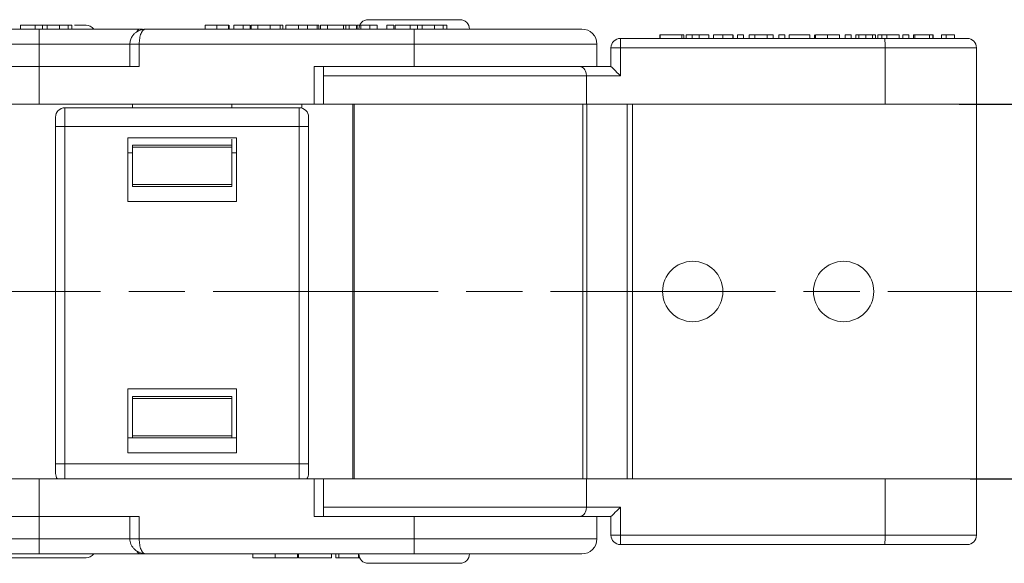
# Model space of a CAD drawing. Header units: millimetres. Extents: x 3187 to 3689, y -339 to 12.
# Tile 8 of 33: x 3561 to 3614, y -246 to -217. Entities that reach past the tile are written whole.
import ezdxf

# ---------------------------------------------------------------- set-up
doc = ezdxf.new("R2010")
doc.units = ezdxf.units.MM
doc.linetypes.add('ACAD_ISO08W100', pattern=[36, 24, -3, 6, -3])
doc.linetypes.add('CENTER', pattern=[0.6, 0.375, -0.075, 0.075, -0.075])
doc.layers.add('中心线', color=1, linetype='CENTER', lineweight=25)
doc.styles.get("Standard").update_dxf_attribs({"font": '仿宋_GB2312.ttf', "width": 0.8})
doc.dimstyles.new('ISO-15', dxfattribs={"dimtxt": 5, "dimasz": 5, "dimexe": 2.5, "dimexo": 0.625, "dimgap": 2.5, "dimtad": 1, "dimdsep": 46, "dimtxsty": 'Standard', "dimcen": 2.5, "dimadec": 0, "dimazin": 0, "dimtfac": 1, "dimtmove": 0, "dimatfit": 3, "dimfxl": 0, "dimarcsym": 0})

# ---------------------------------------------------------------- blocks, each defined once
blk = doc.blocks.new('*D256')
at = {"color": 0, "lineweight": -2}
for p, q in [((3611.096, -221.988), (3637.113, -221.988)), ((3634.613, -226.988), (3634.613, -236.988)), ((3611.685, -241.988), (3637.113, -241.988))]:
    blk.add_line(p, q, dxfattribs=at)
at = {"color": 0, "lineweight": 9}
for points in [[(3633.78, -226.988), (3635.447, -226.988), (3634.613, -221.988)], [(3633.78, -236.988), (3635.447, -236.988), (3634.613, -241.988)]]:
    blk.add_solid(points, dxfattribs=at)
at = {"layer": 'Defpoints', "color": 0, "lineweight": 9}
for p in [(3610.471, -221.988), (3611.06, -241.988), (3634.613, -241.988)]:
    blk.add_point(p, dxfattribs=at)
at = {"color": 0, "lineweight": 9, "insert": (3629.613, -231.988), "char_height": 5, "attachment_point": 5, "rotation": 90}
blk.add_mtext('20', dxfattribs=at)

msp = doc.modelspace()

# ---------------------------------------------------------------- linework, layer by layer
at = {"color": 7, "linetype": 'Continuous', "lineweight": 15}
for p, q in [((3561.021, -217.988), (3561.021, -217.788)), ((3561.816, -217.788), (3561.021, -217.788)), ((3562.201, -217.788), (3561.816, -217.788)), ((3561.816, -217.988), (3561.816, -217.788)), ((3562.201, -217.788), (3562.201, -217.988)), ((3562.457, -217.788), (3562.201, -217.788)), ((3562.457, -217.988), (3562.457, -217.788)), ((3563.11, -217.988), (3563.11, -217.788)), ((3563.566, -217.988), (3563.566, -217.788)), ((3563.764, -217.988), (3563.764, -217.788)), ((3570.877, -217.988), (3570.877, -217.788)), ((3571.494, -217.988), (3571.494, -217.788)), ((3572.115, -217.988), (3572.115, -217.788)), ((3572.137, -217.788), (3572.115, -217.788)), ((3572.159, -217.988), (3572.159, -217.788)), ((3572.414, -217.988), (3572.414, -217.788)), ((3572.901, -217.988), (3572.901, -217.788)), ((3572.901, -217.788), (3573.286, -217.788)), ((3573.286, -217.988), (3573.286, -217.788)), ((3573.327, -217.988), (3573.327, -217.788)), ((3573.695, -217.988), (3573.695, -217.788)), ((3574.163, -217.788), (3574.1, -217.788)), ((3574.349, -217.788), (3574.349, -217.988)), ((3574.886, -217.988), (3574.886, -217.788)), ((3575.028, -217.988), (3575.028, -217.788)), ((3575.181, -217.788), (3575.181, -217.988)), ((3575.181, -217.788), (3575.858, -217.788)), ((3575.858, -217.988), (3575.858, -217.788)), ((3576.787, -217.788), (3576.204, -217.788)), ((3576.343, -217.988), (3576.343, -217.788)), ((3576.947, -217.788), (3576.787, -217.788)), ((3576.847, -217.988), (3576.847, -217.788)), ((3576.947, -217.988), (3576.947, -217.788)), ((3577.026, -217.988), (3577.026, -217.788)), ((3577.41, -217.788), (3577.026, -217.788)), ((3577.41, -217.788), (3577.41, -217.988)), ((3578.257, -217.788), (3577.41, -217.788)), ((3578.257, -217.988), (3578.257, -217.788)), ((3578.385, -217.788), (3578.257, -217.788)), ((3578.385, -217.988), (3578.385, -217.788)), ((3578.563, -217.788), (3578.385, -217.788)), ((3578.563, -217.988), (3578.563, -217.788)), ((3578.948, -217.788), (3578.563, -217.788)), ((3578.948, -217.788), (3578.948, -217.988)), ((3578.994, -217.988), (3578.994, -217.788)), ((3579.177, -217.988), (3579.177, -217.788)), ((3579.664, -217.988), (3579.664, -217.788)), ((3579.664, -217.788), (3580.049, -217.788)), ((3580.049, -217.988), (3580.049, -217.788)), ((3580.561, -217.988), (3580.561, -217.788)), ((3580.945, -217.788), (3580.561, -217.788)), ((3580.945, -217.788), (3580.945, -217.988)), ((3581.021, -217.988), (3581.021, -217.788)), ((3581.816, -217.788), (3581.021, -217.788)), ((3581.816, -217.988), (3581.816, -217.788)), ((3582.201, -217.788), (3581.816, -217.788)), ((3582.201, -217.788), (3582.201, -217.988)), ((3582.457, -217.788), (3582.201, -217.788)), ((3582.457, -217.988), (3582.457, -217.788)), ((3583.11, -217.988), (3583.11, -217.788)), ((3583.566, -217.988), (3583.566, -217.788)), ((3583.764, -217.988), (3583.764, -217.788)), ((3562.026, -217.988), (3547.696, -217.988)), ((3562.026, -218.788), (3562.026, -217.988)), ((3567.696, -217.988), (3567.632, -218.017)), ((3582.026, -217.988), (3567.696, -217.988)), ((3582.026, -218.788), (3582.026, -217.988)), ((3593.026, -218.488), (3607.134, -218.488)), ((3595.128, -218.488), (3595.128, -218.288)), ((3595.154, -218.288), (3595.128, -218.288)), ((3596.308, -218.288), (3595.154, -218.288)), ((3595.154, -218.488), (3595.154, -218.288)), ((3596.308, -218.488), (3596.308, -218.288)), ((3596.41, -218.288), (3596.308, -218.288)), ((3596.41, -218.488), (3596.41, -218.288)), ((3596.539, -218.488), (3596.539, -218.288)), ((3596.856, -218.488), (3596.856, -218.288)), ((3597.234, -218.488), (3597.234, -218.288)), ((3597.234, -218.288), (3597.744, -218.288)), ((3597.744, -218.488), (3597.744, -218.288)), ((3598, -218.488), (3598, -218.288)), ((3598.501, -218.488), (3598.501, -218.288)), ((3599.026, -218.488), (3599.026, -218.288)), ((3599.052, -218.488), (3599.052, -218.288)), ((3599.282, -218.488), (3599.282, -218.288)), ((3599.59, -218.288), (3599.282, -218.288)), ((3599.59, -218.488), (3599.59, -218.288)), ((3599.898, -218.488), (3599.898, -218.288)), ((3600.205, -218.288), (3599.898, -218.288)), ((3600.858, -218.288), (3600.205, -218.288)), ((3600.205, -218.488), (3600.205, -218.288)), ((3600.858, -218.488), (3600.858, -218.288)), ((3601.18, -218.288), (3600.858, -218.288)), ((3601.18, -218.488), (3601.18, -218.288)), ((3601.487, -218.488), (3601.487, -218.288)), ((3601.795, -218.288), (3601.487, -218.288)), ((3601.795, -218.488), (3601.795, -218.288)), ((3602.026, -218.488), (3602.026, -218.288)), ((3603.128, -218.288), (3602.026, -218.288)), ((3603.128, -218.488), (3603.128, -218.288)), ((3603.385, -218.488), (3603.385, -218.288)), ((3603.436, -218.488), (3603.436, -218.288)), ((3604.068, -218.488), (3604.068, -218.288)), ((3604.068, -218.288), (3604.718, -218.288)), ((3604.718, -218.488), (3604.718, -218.288)), ((3605.334, -218.288), (3605.026, -218.288)), ((3605.026, -218.488), (3605.026, -218.288)), ((3605.334, -218.488), (3605.334, -218.288)), ((3605.59, -218.488), (3605.59, -218.288)), ((3605.748, -218.488), (3605.748, -218.288)), ((3606.116, -218.488), (3606.116, -218.288)), ((3606.482, -218.288), (3606.482, -218.488)), ((3606.641, -218.488), (3606.641, -218.288)), ((3606.769, -218.488), (3606.769, -218.288)), ((3606.975, -218.288), (3606.769, -218.288)), ((3606.975, -218.488), (3606.975, -218.288)), ((3607.241, -218.288), (3606.975, -218.288)), ((3607.241, -218.488), (3607.241, -218.288)), ((3607.898, -218.288), (3607.241, -218.288)), ((3607.898, -218.488), (3607.898, -218.288)), ((3608.41, -218.288), (3608.103, -218.288)), ((3608.103, -218.488), (3608.103, -218.288)), ((3608.41, -218.488), (3608.41, -218.288)), ((3608.667, -218.488), (3608.667, -218.288)), ((3608.744, -218.488), (3608.744, -218.288)), ((3609.513, -218.288), (3608.744, -218.288)), ((3609.513, -218.488), (3609.513, -218.288)), ((3609.693, -218.288), (3609.513, -218.288)), ((3609.693, -218.488), (3609.693, -218.288)), ((3609.718, -218.288), (3609.693, -218.288)), ((3609.718, -218.488), (3609.718, -218.288)), ((3610.154, -218.288), (3610.154, -218.488)), ((3610.154, -218.288), (3610.399, -218.288)), ((3610.399, -218.488), (3610.399, -218.288)), ((3610.846, -218.488), (3610.846, -218.288)), ((3547.361, -218.788), (3562.026, -218.788)), ((3562.026, -218.788), (3562.026, -219.988)), ((3566.908, -218.788), (3562.026, -218.788)), ((3566.861, -218.788), (3566.861, -219.988)), ((3567.361, -218.788), (3566.861, -218.788)), ((3567.361, -219.988), (3567.361, -218.788)), ((3567.361, -218.788), (3582.026, -218.788)), ((3582.026, -218.788), (3582.026, -219.988)), ((3591.776, -218.788), (3582.026, -218.788)), ((3591.776, -219.988), (3591.776, -218.788)), ((3592.526, -218.988), (3592.526, -219.988)), ((3593.038, -218.988), (3592.526, -218.988)), ((3593.038, -220.488), (3593.038, -218.988)), ((3593.038, -218.988), (3607.146, -218.988)), ((3607.146, -218.988), (3607.146, -221.988)), ((3612.026, -218.988), (3607.146, -218.988)), ((3612.026, -221.988), (3612.026, -218.988)), ((3556.69, -219.988), (3562.026, -219.988)), ((3562.026, -221.988), (3562.026, -219.988)), ((3562.026, -219.988), (3567.361, -219.988)), ((3576.69, -219.988), (3576.69, -221.988)), ((3576.69, -219.988), (3582.026, -219.988)), ((3577.19, -221.988), (3577.19, -219.988)), ((3582.026, -219.988), (3591.381, -219.988)), ((3591.381, -219.988), (3592.526, -219.988)), ((3591.218, -220.488), (3577.19, -220.488)), ((3591.218, -221.988), (3591.218, -220.488)), ((3591.218, -220.488), (3593.038, -220.488)), ((3562.026, -221.988), (3557.19, -221.988)), ((3576.69, -221.988), (3562.026, -221.988)), ((3566.996, -221.988), (3566.996, -222.188)), ((3572.296, -221.988), (3572.296, -222.188)), ((3576.043, -221.988), (3576.043, -222.209)), ((3576.69, -221.988), (3577.19, -221.988)), ((3577.19, -221.988), (3591.218, -221.988)), ((3578.758, -221.988), (3578.758, -231.988)), ((3578.825, -231.988), (3578.825, -221.988)), ((3591.026, -221.988), (3591.026, -231.988)), ((3591.218, -221.988), (3607.146, -221.988)), ((3591.239, -231.988), (3591.239, -221.988)), ((3593.397, -221.988), (3593.397, -231.988)), ((3593.683, -231.988), (3593.683, -221.988)), ((3607.146, -221.988), (3612.026, -221.988)), ((3612.026, -231.988), (3612.026, -221.988)), ((3563.396, -222.188), (3563.396, -223.188)), ((3575.896, -222.188), (3563.396, -222.188)), ((3575.896, -223.188), (3575.896, -222.188)), ((3563.396, -223.188), (3562.896, -223.188)), ((3562.896, -223.188), (3562.896, -231.988)), ((3563.396, -223.188), (3575.896, -223.188)), ((3563.396, -231.988), (3563.396, -223.188)), ((3576.396, -223.188), (3575.896, -223.188)), ((3575.896, -223.188), (3575.896, -231.988)), ((3576.396, -231.988), (3576.396, -223.188)), ((3572.546, -223.788), (3566.746, -223.788)), ((3566.746, -227.188), (3566.746, -223.788)), ((3572.296, -224.188), (3566.996, -224.188)), ((3566.996, -224.188), (3566.996, -224.288)), ((3572.296, -223.855), (3572.296, -224.188)), ((3572.296, -224.288), (3572.296, -224.188)), ((3572.546, -227.188), (3572.546, -223.788)), ((3566.746, -224.588), (3566.996, -224.588)), ((3572.296, -224.288), (3566.996, -224.288)), ((3566.996, -224.288), (3566.996, -226.288)), ((3572.296, -224.288), (3572.296, -226.288)), ((3572.296, -224.588), (3572.546, -224.588)), ((3566.996, -226.288), (3572.296, -226.288)), ((3566.996, -226.288), (3566.996, -226.388)), ((3572.296, -226.388), (3572.296, -226.288)), ((3566.996, -226.388), (3572.296, -226.388)), ((3572.546, -227.188), (3566.746, -227.188)), ((3562.896, -231.988), (3562.896, -241.188)), ((3563.396, -241.188), (3563.396, -231.988)), ((3575.896, -231.988), (3575.896, -241.188)), ((3576.396, -241.188), (3576.396, -231.988)), ((3578.758, -231.988), (3578.758, -241.988)), ((3578.825, -241.988), (3578.825, -231.988)), ((3591.026, -231.988), (3591.026, -241.988)), ((3591.239, -241.988), (3591.239, -231.988)), ((3593.397, -231.988), (3593.397, -241.988)), ((3593.683, -241.988), (3593.683, -231.988)), ((3612.026, -241.988), (3612.026, -231.988)), ((3566.746, -237.188), (3572.546, -237.188)), ((3566.746, -237.188), (3566.746, -240.588)), ((3572.546, -237.188), (3572.546, -240.588)), ((3572.296, -237.588), (3566.996, -237.588)), ((3566.996, -237.588), (3566.996, -237.688)), ((3572.296, -237.688), (3566.996, -237.688)), ((3566.996, -237.688), (3566.996, -239.688)), ((3572.296, -237.688), (3572.296, -237.588)), ((3572.296, -237.688), (3572.296, -239.688)), ((3566.996, -239.788), (3566.746, -239.788)), ((3566.996, -239.688), (3572.296, -239.688)), ((3566.996, -239.688), (3566.996, -239.788)), ((3566.996, -239.788), (3572.296, -239.788)), ((3572.296, -239.788), (3572.296, -239.688)), ((3572.546, -239.788), (3572.296, -239.788)), ((3566.746, -240.588), (3572.546, -240.588)), ((3562.896, -241.188), (3563.396, -241.188)), ((3575.896, -241.188), (3563.396, -241.188)), ((3563.396, -241.188), (3563.396, -241.988)), ((3575.896, -241.188), (3576.396, -241.188)), ((3575.896, -241.988), (3575.896, -241.188)), ((3557.19, -241.988), (3562.026, -241.988)), ((3562.026, -243.988), (3562.026, -241.988)), ((3562.026, -241.988), (3576.69, -241.988)), ((3576.69, -241.988), (3576.69, -243.988)), ((3577.19, -241.988), (3576.69, -241.988)), ((3577.19, -243.988), (3577.19, -241.988)), ((3591.218, -241.988), (3577.19, -241.988)), ((3591.218, -243.488), (3591.218, -241.988)), ((3607.146, -241.988), (3591.218, -241.988)), ((3607.146, -241.988), (3607.146, -244.988)), ((3612.026, -241.988), (3607.146, -241.988)), ((3612.026, -244.988), (3612.026, -241.988)), ((3577.19, -243.488), (3591.218, -243.488)), ((3593.038, -243.488), (3591.218, -243.488)), ((3593.038, -244.988), (3593.038, -243.488)), ((3556.69, -243.988), (3562.026, -243.988)), ((3562.026, -243.988), (3562.026, -245.188)), ((3567.361, -243.988), (3562.026, -243.988)), ((3566.861, -243.988), (3566.861, -245.188)), ((3567.361, -245.188), (3567.361, -243.988)), ((3576.69, -243.988), (3582.026, -243.988)), ((3582.026, -243.988), (3582.026, -245.188)), ((3591.381, -243.988), (3582.026, -243.988)), ((3591.381, -243.988), (3592.526, -243.988)), ((3591.776, -245.188), (3591.776, -243.988)), ((3592.526, -243.988), (3592.526, -244.988)), ((3562.026, -245.188), (3547.361, -245.188)), ((3562.026, -245.188), (3562.026, -245.988)), ((3562.026, -245.188), (3566.877, -245.188)), ((3566.861, -245.188), (3567.361, -245.188)), ((3582.026, -245.188), (3567.361, -245.188)), ((3582.026, -245.188), (3582.026, -245.988)), ((3582.026, -245.188), (3591.776, -245.188)), ((3592.526, -244.988), (3593.038, -244.988)), ((3607.146, -244.988), (3593.038, -244.988)), ((3607.146, -244.988), (3612.026, -244.988)), ((3607.134, -245.488), (3593.026, -245.488)), ((3547.696, -245.988), (3562.026, -245.988)), ((3567.696, -245.988), (3582.026, -245.988)), ((3573.423, -245.988), (3573.423, -246.188)), ((3574.606, -246.188), (3574.606, -245.988)), ((3575.795, -245.988), (3575.795, -246.188)), ((3575.857, -246.188), (3575.857, -245.988)), ((3575.857, -246.188), (3577.62, -246.188)), ((3577.62, -245.988), (3577.62, -246.188)), ((3577.842, -245.988), (3577.842, -246.188)), ((3577.842, -246.188), (3578.002, -246.188)), ((3578.002, -245.988), (3578.002, -246.188)), ((3578.002, -246.188), (3579.06, -246.188)), ((3579.06, -246.188), (3579.06, -245.988)), ((3579.06, -246.188), (3579.118, -246.188))]:
    msp.add_line(p, q, dxfattribs=at)
at = {"color": 7, "linetype": 'Continuous', "lineweight": 15, "flags": 128}
for points in [[(3567.696, -217.988), (3567.631, -217.997), (3567.614, -218.003)], [(3567.603, -245.968), (3567.631, -245.978), (3567.696, -245.988)]]:
    msp.add_lwpolyline(points, dxfattribs=at)
at = {"color": 7, "linetype": 'Continuous', "lineweight": 15}
for centre in [(3596.886, -231.988), (3604.936, -231.988)]:
    msp.add_circle(centre, 1.61, dxfattribs=at)
for centre, radius, start, end in [((3564.526, -218.288), 0.5, 37.7178, 90), ((3579.576, -217.988), 0.5, 90, 180), ((3584.476, -217.988), 0.5, 0, 90), ((3567.474, -218.23), 0.255, 113.2095, 157.7351), ((3590.976, -218.788), 0.8, 0, 90), ((3593.026, -218.988), 0.5, 90, 180), ((3587.825, -218.863), 5.214, 358.627, 4.1252), ((3601.934, -218.863), 5.214, 358.627, 4.1252), ((3611.526, -218.988), 0.5, 0, 90), ((3563.396, -222.688), 0.5, 90, 180), ((3575.896, -222.688), 0.5, 360, 90), ((3563.396, -241.688), 0.5, 180, 216.8699), ((3575.896, -241.688), 0.5, 323.1301, 360), ((3590.976, -245.188), 0.8, 270, 360), ((3593.026, -244.988), 0.5, 180, 270), ((3587.825, -245.112), 5.214, 355.8748, 1.373), ((3601.934, -245.112), 5.214, 355.8748, 1.373), ((3611.526, -244.988), 0.5, 270, 0), ((3564.526, -245.688), 0.5, 270, 322.4694), ((3567.468, -245.74), 0.252, 201.5173, 259.1604), ((3579.576, -245.988), 0.5, 180, 270), ((3584.476, -245.988), 0.5, 270, 0)]:
    msp.add_arc(centre, radius, start, end, dxfattribs=at)
for centre, major_axis, start_param, end_param in [((3593.026, -220.488), (-0.5, 0.5), 4.700376, 6.271173), ((3593.026, -243.488), (-0.5, -0.5), 0.012013, 1.582809)]:
    msp.add_ellipse(centre, major_axis=major_axis, ratio=0.012013, start_param=start_param, end_param=end_param, dxfattribs=at)
for points, knots in [([(3563.11, -217.788), (3563.042, -217.788), (3562.912, -217.788), (3562.739, -217.788), (3562.603, -217.788), (3562.468, -217.788), (3562.461, -217.788), (3562.456, -217.788)], [0, 0, 0, 0, 0.147573, 0.284708, 0.42143, 0.569087, 1, 1, 1, 1]), ([(3563.566, -217.788), (3563.543, -217.788), (3563.498, -217.788), (3563.416, -217.788), (3563.325, -217.788), (3563.243, -217.788), (3563.17, -217.788), (3563.13, -217.788), (3563.11, -217.788)], [0, 0, 0, 0, 0.193766, 0.39358, 0.576637, 0.765409, 0.88229, 1, 1, 1, 1]), ([(3563.764, -217.788), (3563.762, -217.788), (3563.76, -217.788), (3563.74, -217.788), (3563.71, -217.788), (3563.677, -217.788), (3563.632, -217.788), (3563.588, -217.788), (3563.566, -217.788)], [0, 0, 0, 0, 0.236152, 0.473855, 0.601652, 0.730266, 0.863502, 1, 1, 1, 1]), ([(3564.526, -217.788), (3564.491, -217.788), (3564.437, -217.788), (3564.162, -217.788), (3563.975, -217.788), (3563.9, -217.788)], [0, 0, 0, 0, 0.523751, 0.808868, 1, 1, 1, 1]), ([(3571.494, -217.788), (3571.393, -217.788), (3571.236, -217.788), (3571.055, -217.788), (3570.942, -217.788), (3570.885, -217.788), (3570.879, -217.788), (3570.877, -217.788)], [0, 0, 0, 0, 0.288996, 0.450693, 0.612382, 0.824011, 1, 1, 1, 1]), ([(3572.115, -217.788), (3572.087, -217.788), (3572.032, -217.788), (3571.877, -217.788), (3571.692, -217.788), (3571.562, -217.788), (3571.494, -217.788)], [0, 0, 0, 0, 0.254384, 0.503489, 0.74052, 1, 1, 1, 1]), ([(3572.414, -217.788), (3572.475, -217.788), (3572.596, -217.788), (3572.761, -217.788), (3572.854, -217.788), (3572.901, -217.788)], [0, 0, 0, 0, 0.340777, 0.666506, 1, 1, 1, 1]), ([(3573.746, -217.788), (3573.695, -217.788), (3573.578, -217.788), (3573.436, -217.788), (3573.341, -217.788), (3573.332, -217.788), (3573.327, -217.788)], [0, 0, 0, 0, 0.1784934, 0.4138134, 0.6871296, 1, 1, 1, 1]), ([(3574.349, -217.788), (3574.255, -217.788), (3574.094, -217.788), (3573.9, -217.788), (3573.773, -217.788), (3573.714, -217.788), (3573.699, -217.788), (3573.695, -217.788)], [0, 0, 0, 0, 0.284938, 0.489037, 0.692754, 0.904788, 1, 1, 1, 1]), ([(3574.886, -217.788), (3574.86, -217.788), (3574.807, -217.788), (3574.708, -217.788), (3574.596, -217.788), (3574.496, -217.788), (3574.413, -217.788), (3574.371, -217.788), (3574.349, -217.788)], [0, 0, 0, 0, 0.198178, 0.402258, 0.594941, 0.795362, 0.897384, 1, 1, 1, 1]), ([(3575.028, -217.788), (3575.028, -217.788), (3575.026, -217.788), (3575.018, -217.788), (3575.005, -217.788), (3574.983, -217.788), (3574.946, -217.788), (3574.906, -217.788), (3574.886, -217.788)], [0, 0, 0, 0, 0.142815, 0.286331, 0.415095, 0.544797, 0.769652, 1, 1, 1, 1]), ([(3575.858, -217.788), (3575.891, -217.788), (3575.958, -217.788), (3576.072, -217.788), (3576.177, -217.788), (3576.272, -217.788), (3576.319, -217.788), (3576.343, -217.788)], [0, 0, 0, 0, 0.2061597, 0.4123253, 0.7060368, 0.8529783, 1, 1, 1, 1]), ([(3576.343, -217.788), (3576.41, -217.788), (3576.532, -217.788), (3576.683, -217.788), (3576.785, -217.788), (3576.84, -217.788), (3576.845, -217.788), (3576.847, -217.788)], [0, 0, 0, 0, 0.24221, 0.444968, 0.647176, 0.869019, 1, 1, 1, 1]), ([(3579.081, -217.788), (3579.069, -217.788), (3578.995, -217.788), (3578.994, -217.788), (3578.994, -217.788)], [0, 0, 0, 0, 0.158241, 1, 1, 1, 1]), ([(3579.177, -217.788), (3579.239, -217.788), (3579.359, -217.788), (3579.524, -217.788), (3579.617, -217.788), (3579.664, -217.788)], [0, 0, 0, 0, 0.340777, 0.666506, 1, 1, 1, 1]), ([(3584.476, -217.488), (3584.443, -217.488), (3584.392, -217.488), (3584.087, -217.488), (3583.77, -217.488), (3583.381, -217.488), (3582.81, -217.488), (3582.026, -217.488), (3581.242, -217.488), (3580.671, -217.488), (3580.281, -217.488), (3579.965, -217.488), (3579.66, -217.488), (3579.609, -217.488), (3579.576, -217.488)], [0, 0, 0, 0, 0.119721, 0.184896, 0.25, 0.315174, 0.380279, 0.5, 0.619721, 0.684896, 0.75, 0.815174, 0.880279, 1, 1, 1, 1]), ([(3583.11, -217.788), (3583.042, -217.788), (3582.912, -217.788), (3582.739, -217.788), (3582.603, -217.788), (3582.468, -217.788), (3582.461, -217.788), (3582.456, -217.788)], [0, 0, 0, 0, 0.147573, 0.284708, 0.42143, 0.569087, 1, 1, 1, 1]), ([(3583.566, -217.788), (3583.543, -217.788), (3583.498, -217.788), (3583.416, -217.788), (3583.325, -217.788), (3583.243, -217.788), (3583.17, -217.788), (3583.13, -217.788), (3583.11, -217.788)], [0, 0, 0, 0, 0.193766, 0.39358, 0.576637, 0.765409, 0.88229, 1, 1, 1, 1]), ([(3583.764, -217.788), (3583.762, -217.788), (3583.76, -217.788), (3583.74, -217.788), (3583.71, -217.788), (3583.677, -217.788), (3583.632, -217.788), (3583.588, -217.788), (3583.566, -217.788)], [0, 0, 0, 0, 0.236152, 0.473855, 0.601652, 0.730266, 0.863502, 1, 1, 1, 1]), ([(3567.533, -217.988), (3567.334, -217.988), (3566.677, -217.988), (3565.356, -217.988), (3563.698, -217.988), (3562.572, -217.988), (3562.026, -217.988)], [0, 0, 0, 0, 0.131726, 0.434692, 0.725565, 1, 1, 1, 1]), ([(3567.631, -218.003), (3567.566, -218.011), (3567.417, -218.03), (3567.235, -218.122), (3567.082, -218.249), (3566.969, -218.393), (3566.879, -218.58), (3566.868, -218.717), (3566.861, -218.788)], [0, 0, 0, 0, 0.163713, 0.378531, 0.509097, 0.657229, 0.822903, 1, 1, 1, 1]), ([(3567.632, -218.017), (3567.612, -218.023), (3567.548, -218.044), (3567.473, -218.176), (3567.415, -218.343), (3567.384, -218.485), (3567.365, -218.635), (3567.363, -218.737), (3567.361, -218.788)], [0, 0, 0, 0, 0.135679, 0.438638, 0.587386, 0.730058, 0.86734, 1, 1, 1, 1]), ([(3590.976, -217.988), (3590.947, -217.988), (3590.887, -217.988), (3590.389, -217.988), (3589.563, -217.988), (3588.399, -217.988), (3586.968, -217.988), (3585.364, -217.988), (3583.696, -217.988), (3582.572, -217.988), (3582.026, -217.988)], [0, 0, 0, 0, 0.116516, 0.240011, 0.368641, 0.5, 0.631359, 0.759989, 0.883484, 1, 1, 1, 1]), ([(3596.539, -218.288), (3596.541, -218.288), (3596.546, -218.288), (3596.6, -218.288), (3596.695, -218.288), (3596.79, -218.288), (3596.844, -218.288), (3596.856, -218.288)], [0, 0, 0, 0, 0.254109, 0.509869, 0.758571, 0.943833, 1, 1, 1, 1]), ([(3596.856, -218.288), (3596.877, -218.288), (3596.918, -218.288), (3596.981, -218.288), (3597.044, -218.288), (3597.107, -218.288), (3597.171, -218.288), (3597.213, -218.288), (3597.234, -218.288)], [0, 0, 0, 0, 0.1650957, 0.3323336, 0.4989735, 0.6657812, 0.8328611, 1, 1, 1, 1]), ([(3598.501, -218.288), (3598.433, -218.288), (3598.316, -218.288), (3598.174, -218.288), (3598.076, -218.288), (3598.01, -218.288), (3598.004, -218.288), (3598, -218.288)], [0, 0, 0, 0, 0.244171, 0.417431, 0.589751, 0.797473, 1, 1, 1, 1]), ([(3599.026, -218.288), (3599.014, -218.288), (3598.995, -218.288), (3598.896, -218.288), (3598.769, -218.288), (3598.63, -218.288), (3598.54, -218.288), (3598.501, -218.288)], [0, 0, 0, 0, 0.3216668, 0.5091114, 0.6978137, 0.8706424, 1, 1, 1, 1]), ([(3603.436, -218.288), (3603.443, -218.288), (3603.456, -218.288), (3603.554, -218.288), (3603.677, -218.288), (3603.849, -218.288), (3603.981, -218.288), (3604.068, -218.288)], [0, 0, 0, 0, 0.21808, 0.432748, 0.574786, 0.717128, 1, 1, 1, 1]), ([(3605.748, -218.288), (3605.724, -218.288), (3605.676, -218.288), (3605.638, -218.288), (3605.613, -218.288), (3605.6, -218.288), (3605.591, -218.288), (3605.59, -218.288), (3605.59, -218.288)], [0, 0, 0, 0, 0.179055, 0.363064, 0.52073, 0.679326, 0.83951, 1, 1, 1, 1]), ([(3606.116, -218.288), (3606.085, -218.288), (3606.024, -218.288), (3605.939, -218.288), (3605.865, -218.288), (3605.813, -218.288), (3605.775, -218.288), (3605.757, -218.288), (3605.748, -218.288)], [0, 0, 0, 0, 0.205745, 0.41914, 0.597967, 0.784446, 0.891822, 1, 1, 1, 1]), ([(3606.482, -218.288), (3606.467, -218.288), (3606.436, -218.288), (3606.38, -218.288), (3606.319, -218.288), (3606.256, -218.288), (3606.187, -218.288), (3606.14, -218.288), (3606.116, -218.288)], [0, 0, 0, 0, 0.1832926, 0.3708047, 0.5204691, 0.6744147, 0.8351892, 1, 1, 1, 1]), ([(3606.641, -218.288), (3606.64, -218.288), (3606.638, -218.288), (3606.622, -218.288), (3606.598, -218.288), (3606.572, -218.288), (3606.537, -218.288), (3606.501, -218.288), (3606.482, -218.288)], [0, 0, 0, 0, 0.240478, 0.481926, 0.608703, 0.736129, 0.866883, 1, 1, 1, 1]), ([(3607.134, -218.488), (3607.691, -218.488), (3608.546, -218.488), (3609.568, -218.488), (3610.269, -218.488), (3610.833, -218.488), (3611.378, -218.488), (3611.467, -218.488), (3611.526, -218.488)], [0, 0, 0, 0, 0.239786, 0.368572, 0.5, 0.631428, 0.760214, 1, 1, 1, 1]), ([(3608.713, -218.288), (3608.705, -218.288), (3608.668, -218.288), (3608.667, -218.288), (3608.667, -218.288)], [0, 0, 0, 0, 0.220402, 1, 1, 1, 1]), ([(3610.399, -218.288), (3610.434, -218.288), (3610.511, -218.288), (3610.692, -218.288), (3610.82, -218.288), (3610.846, -218.288)], [0, 0, 0, 0, 0.385879, 0.872038, 1, 1, 1, 1]), ([(3582.118, -219.988), (3582.137, -219.988), (3582.696, -219.988), (3583.818, -219.988), (3585.429, -219.988), (3586.954, -219.988), (3588.313, -219.988), (3589.436, -219.988), (3590.312, -219.988), (3590.677, -219.988), (3590.855, -219.988)], [0, 0, 0, 0, 0.004906, 0.144614, 0.288997, 0.435837, 0.582677, 0.72706, 0.866767, 1, 1, 1, 1]), ([(3590.855, -219.988), (3590.899, -219.994), (3590.986, -220.006), (3591.087, -220.091), (3591.153, -220.192), (3591.19, -220.286), (3591.214, -220.385), (3591.217, -220.454), (3591.218, -220.488)], [0, 0, 0, 0, 0.2494928, 0.4990839, 0.6363631, 0.7644642, 0.8850235, 1, 1, 1, 1]), ([(3562.896, -222.688), (3562.896, -222.694), (3562.896, -222.705), (3562.896, -222.767), (3562.896, -222.831), (3562.896, -222.911), (3562.896, -223.027), (3562.896, -223.125), (3562.896, -223.188)], [0, 0, 0, 0, 0.239443, 0.369379, 0.5, 0.629936, 0.760557, 1, 1, 1, 1]), ([(3576.396, -223.188), (3576.396, -223.125), (3576.396, -223.028), (3576.396, -222.911), (3576.396, -222.832), (3576.396, -222.767), (3576.396, -222.705), (3576.396, -222.694), (3576.396, -222.688)], [0, 0, 0, 0, 0.239443, 0.369379, 0.5, 0.629936, 0.760557, 1, 1, 1, 1]), ([(3562.896, -241.188), (3562.896, -241.25), (3562.896, -241.347), (3562.896, -241.464), (3562.896, -241.543), (3562.896, -241.608), (3562.896, -241.67), (3562.896, -241.681), (3562.896, -241.688)], [0, 0, 0, 0, 0.239443, 0.369379, 0.5, 0.629936, 0.760557, 1, 1, 1, 1]), ([(3576.396, -241.688), (3576.396, -241.681), (3576.396, -241.67), (3576.396, -241.608), (3576.396, -241.544), (3576.396, -241.464), (3576.396, -241.348), (3576.396, -241.25), (3576.396, -241.188)], [0, 0, 0, 0, 0.239443, 0.369379, 0.5, 0.629936, 0.760557, 1, 1, 1, 1]), ([(3590.855, -243.988), (3590.899, -243.982), (3590.986, -243.97), (3591.087, -243.884), (3591.153, -243.783), (3591.19, -243.689), (3591.214, -243.59), (3591.217, -243.521), (3591.218, -243.488)], [0, 0, 0, 0, 0.2494932, 0.4990846, 0.6363765, 0.7644821, 0.8850371, 1, 1, 1, 1]), ([(3590.855, -243.988), (3590.677, -243.988), (3590.312, -243.988), (3589.436, -243.988), (3588.313, -243.988), (3586.954, -243.988), (3585.429, -243.988), (3583.818, -243.988), (3582.696, -243.988), (3582.137, -243.988), (3582.118, -243.988)], [0, 0, 0, 0, 0.133233, 0.27294, 0.417323, 0.564163, 0.711003, 0.855386, 0.995094, 1, 1, 1, 1]), ([(3566.861, -245.188), (3566.864, -245.232), (3566.868, -245.324), (3566.911, -245.464), (3566.984, -245.602), (3567.088, -245.726), (3567.214, -245.827), (3567.397, -245.927), (3567.538, -245.954), (3567.631, -245.972)], [0, 0, 0, 0, 0.109371, 0.228448, 0.3548, 0.485173, 0.616488, 0.746555, 1, 1, 1, 1]), ([(3567.361, -245.188), (3567.363, -245.238), (3567.365, -245.34), (3567.384, -245.49), (3567.415, -245.632), (3567.473, -245.801), (3567.568, -245.954), (3567.654, -245.977), (3567.696, -245.988)], [0, 0, 0, 0, 0.115349, 0.234722, 0.358791, 0.488149, 0.751597, 1, 1, 1, 1]), ([(3611.526, -245.488), (3611.467, -245.488), (3611.378, -245.488), (3610.833, -245.488), (3610.269, -245.488), (3609.568, -245.488), (3608.546, -245.488), (3607.691, -245.488), (3607.134, -245.488)], [0, 0, 0, 0, 0.239786, 0.368572, 0.5, 0.631428, 0.760214, 1, 1, 1, 1]), ([(3559.526, -246.188), (3559.559, -246.188), (3559.611, -246.188), (3559.923, -246.188), (3560.246, -246.188), (3560.644, -246.188), (3561.226, -246.188), (3562.026, -246.188), (3562.826, -246.188), (3563.408, -246.188), (3563.806, -246.188), (3564.129, -246.188), (3564.44, -246.188), (3564.492, -246.188), (3564.526, -246.188)], [0, 0, 0, 0, 0.119721, 0.184895, 0.25, 0.315174, 0.380279, 0.5, 0.619721, 0.684895, 0.75, 0.815174, 0.880279, 1, 1, 1, 1]), ([(3567.604, -245.988), (3567.382, -245.988), (3566.703, -245.988), (3565.357, -245.988), (3563.698, -245.988), (3562.572, -245.988), (3562.026, -245.988)], [0, 0, 0, 0, 0.144855, 0.44324, 0.729715, 1, 1, 1, 1]), ([(3573.423, -246.188), (3573.43, -246.188), (3573.443, -246.188), (3573.597, -246.188), (3573.871, -246.188), (3574.226, -246.188), (3574.475, -246.188), (3574.606, -246.188)], [0, 0, 0, 0, 0.204609, 0.411109, 0.621842, 0.801311, 1, 1, 1, 1]), ([(3574.606, -246.188), (3574.741, -246.188), (3575.012, -246.188), (3575.367, -246.188), (3575.617, -246.188), (3575.772, -246.188), (3575.787, -246.188), (3575.795, -246.188)], [0, 0, 0, 0, 0.205416, 0.413489, 0.592452, 0.772931, 1, 1, 1, 1]), ([(3590.976, -245.988), (3590.947, -245.988), (3590.887, -245.988), (3590.389, -245.988), (3589.563, -245.988), (3588.399, -245.988), (3586.968, -245.988), (3585.364, -245.988), (3583.696, -245.988), (3582.572, -245.988), (3582.026, -245.988)], [0, 0, 0, 0, 0.116516, 0.240011, 0.368641, 0.5, 0.631359, 0.759989, 0.883484, 1, 1, 1, 1]), ([(3579.576, -246.488), (3579.609, -246.488), (3579.66, -246.488), (3579.965, -246.488), (3580.281, -246.488), (3580.671, -246.488), (3581.242, -246.488), (3582.026, -246.488), (3582.81, -246.488), (3583.381, -246.488), (3583.771, -246.488), (3584.087, -246.488), (3584.392, -246.488), (3584.443, -246.488), (3584.476, -246.488)], [0, 0, 0, 0, 0.119721, 0.184896, 0.25, 0.315174, 0.380279, 0.5, 0.619721, 0.684896, 0.75, 0.815174, 0.880279, 1, 1, 1, 1])]:
    msp.add_open_spline(points, degree=3, knots=knots, dxfattribs=at)
at = {"layer": '中心线', "linetype": 'ACAD_ISO08W100', "lineweight": 13, "ltscale": 0.5}
msp.add_line((3619.3, -231.988), (3355.459, -231.988), dxfattribs=at)

# ---------------------------------------------------------------- dimensions: what is measured, and where the dimension line sits
at = {"color": 5, "lineweight": 9}
dim = msp.add_linear_dim(base=(3634.613, -241.988), p1=(3610.471, -221.988), p2=(3611.06, -241.988), angle=90, dimstyle='ISO-15', dxfattribs=at)
dim.commit()
dim.dimension.update_dxf_attribs({"geometry": '*D256', "text_midpoint": (3629.613, -231.988)})

doc.saveas('drawing.dxf')
